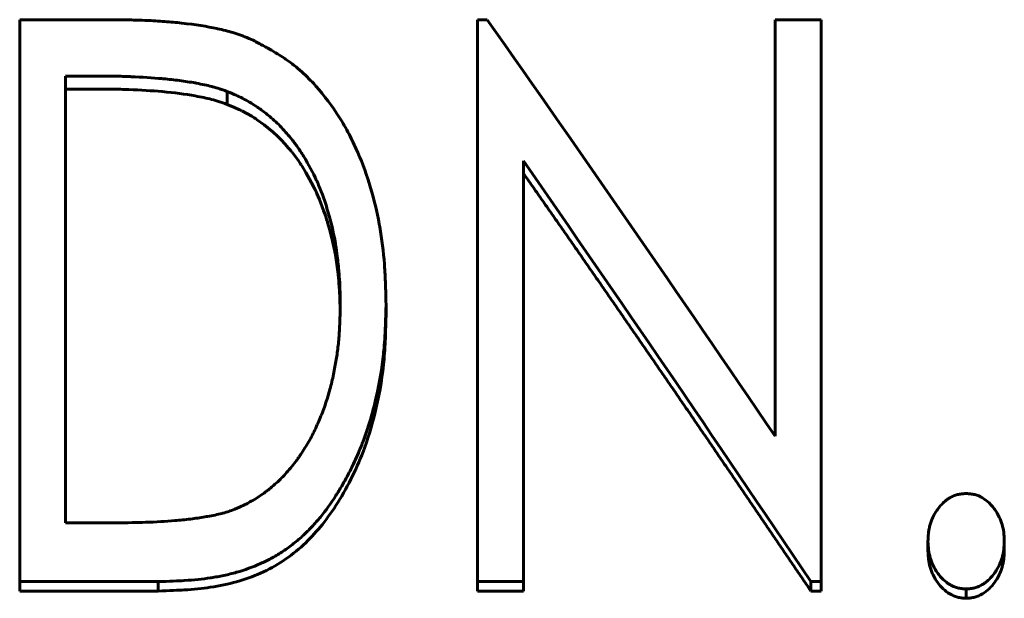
# Model space of a CAD drawing. Header units: millimetres. Extents: x 0 to 420, y 0 to 297.
# Tile 13 of 20: x 113.33 to 120.78, y 183.37 to 187.74. Entities that reach past the tile are written whole.
import ezdxf

# ---------------------------------------------------------------- set-up
doc = ezdxf.new("R2010")
doc.units = ezdxf.units.MM
doc.linetypes.add('K5LT_BASIC', pattern=[0])
doc.layers.add('Системный слой (1)', color=251, linetype='Continuous', true_color=0x6c6c6c)

# ---------------------------------------------------------------- blocks, each defined once
blk = doc.blocks.new('U31')
at = {"layer": 'Системный слой (1)', "color": 150, "linetype": 'K5LT_BASIC', "lineweight": 60, "true_color": 0x0080ff}
for p, q in [((114.9562, 187.0784), (114.9022, 187.1015)), ((114.9899, 187.0632), (114.9562, 187.0784)), ((115.0041, 187.0565), (114.9899, 187.0632)), ((115.0106, 187.0533), (115.0041, 187.0565)), ((115.0136, 187.0518), (115.0106, 187.0533)), ((115.0151, 187.0511), (115.0136, 187.0518)), ((115.0158, 187.0507), (115.0151, 187.0511)), ((115.0162, 187.0505), (115.0158, 187.0507)), ((115.0164, 187.0504), (115.0162, 187.0505)), ((115.0165, 187.0504), (115.0164, 187.0504)), ((115.0488, 187.0332), (115.0165, 187.0504)), ((115.0864, 187.0113), (115.0488, 187.0332)), ((115.1051, 186.9997), (115.0864, 187.0113)), ((115.1144, 186.9937), (115.1051, 186.9997)), ((115.1191, 186.9906), (115.1144, 186.9937)), ((115.1214, 186.9891), (115.1191, 186.9906)), ((115.1226, 186.9883), (115.1214, 186.9891)), ((115.1232, 186.9879), (115.1226, 186.9883)), ((115.1235, 186.9877), (115.1232, 186.9879)), ((115.1236, 186.9876), (115.1235, 186.9877)), ((115.181, 186.9469), (115.1236, 186.9876)), ((115.2488, 186.8912), (115.181, 186.9469)), ((115.2809, 186.8615), (115.2488, 186.8912)), ((115.2965, 186.8461), (115.2809, 186.8615)), ((115.3042, 186.8384), (115.2965, 186.8461)), ((115.308, 186.8344), (115.3042, 186.8384)), ((115.3099, 186.8325), (115.308, 186.8344)), ((115.3108, 186.8315), (115.3099, 186.8325)), ((115.3113, 186.831), (115.3108, 186.8315)), ((115.3115, 186.8307), (115.3113, 186.831)), ((115.3117, 186.8306), (115.3115, 186.8307)), ((115.3379, 186.8025), (115.3117, 186.8306)), ((115.3655, 186.771), (115.3379, 186.8025)), ((115.3788, 186.7552), (115.3655, 186.771)), ((115.3853, 186.7472), (115.3788, 186.7552)), ((115.3885, 186.7432), (115.3853, 186.7472)), ((115.3901, 186.7412), (115.3885, 186.7432)), ((115.3909, 186.7402), (115.3901, 186.7412)), ((115.3913, 186.7397), (115.3909, 186.7402)), ((115.3915, 186.7395), (115.3913, 186.7397)), ((115.3916, 186.7393), (115.3915, 186.7395)), ((115.4119, 186.713), (115.3916, 186.7393)), ((115.4369, 186.6783), (115.4119, 186.713)), ((115.4494, 186.6601), (115.4369, 186.6783)), ((115.4556, 186.6507), (115.4494, 186.6601)), ((115.4587, 186.6459), (115.4556, 186.6507)), ((115.4603, 186.6436), (115.4587, 186.6459)), ((115.4611, 186.6424), (115.4603, 186.6436)), ((115.4615, 186.6418), (115.4611, 186.6424)), ((115.4617, 186.6415), (115.4615, 186.6418)), ((115.4618, 186.6413), (115.4617, 186.6415)), ((115.4964, 186.5858), (115.4618, 186.6413)), ((115.5397, 186.5088), (115.4964, 186.5858)), ((115.5593, 186.4702), (115.5397, 186.5088)), ((115.5686, 186.4509), (115.5593, 186.4702)), ((115.5731, 186.4412), (115.5686, 186.4509)), ((115.5753, 186.4364), (115.5731, 186.4412)), ((115.5764, 186.434), (115.5753, 186.4364)), ((115.577, 186.4327), (115.5764, 186.434)), ((115.5773, 186.4321), (115.577, 186.4327)), ((115.5774, 186.4318), (115.5773, 186.4321)), ((115.5775, 186.4317), (115.5774, 186.4318)), ((115.5986, 186.383), (115.5775, 186.4317)), ((115.6304, 186.2996), (115.5986, 186.383)), ((115.6457, 186.2549), (115.6304, 186.2996)), ((115.6531, 186.2318), (115.6457, 186.2549)), ((115.6568, 186.2201), (115.6531, 186.2318)), ((115.6586, 186.2142), (115.6568, 186.2201)), ((115.6596, 186.2112), (115.6586, 186.2142)), ((115.66, 186.2097), (115.6596, 186.2112)), ((115.6603, 186.209), (115.66, 186.2097)), ((115.6604, 186.2086), (115.6603, 186.209)), ((115.6604, 186.2084), (115.6604, 186.2086)), ((115.675, 186.1587), (115.6604, 186.2084)), ((115.698, 186.0677), (115.675, 186.1587)), ((115.7078, 186.0224), (115.698, 186.0677)), ((115.7122, 185.9998), (115.7078, 186.0224)), ((115.7144, 185.9885), (115.7122, 185.9998)), ((115.7154, 185.9829), (115.7144, 185.9885)), ((115.7159, 185.98), (115.7154, 185.9829)), ((115.7161, 185.9786), (115.7159, 185.98)), ((115.7163, 185.9779), (115.7161, 185.9786)), ((115.7163, 185.9776), (115.7163, 185.9779)), ((115.7164, 185.9774), (115.7163, 185.9776)), ((115.7243, 185.9293), (115.7164, 185.9774)), ((115.7366, 185.8382), (115.7243, 185.9293)), ((115.7418, 185.7904), (115.7366, 185.8382)), ((115.7441, 185.766), (115.7418, 185.7904)), ((115.7453, 185.7537), (115.7441, 185.766)), ((115.7458, 185.7475), (115.7453, 185.7537)), ((115.7461, 185.7444), (115.7458, 185.7475)), ((115.7462, 185.7428), (115.7461, 185.7444)), ((115.7463, 185.742), (115.7462, 185.7428)), ((115.7463, 185.7417), (115.7463, 185.742)), ((115.7463, 185.7415), (115.7463, 185.7417)), ((115.747, 185.733), (115.7463, 185.7415)), ((115.7509, 185.6772), (115.747, 185.733)), ((115.7524, 185.6497), (115.7509, 185.6772)), ((115.753, 185.6361), (115.7524, 185.6497)), ((115.7532, 185.6293), (115.753, 185.6361)), ((115.7534, 185.6259), (115.7532, 185.6293)), ((115.7534, 185.6242), (115.7534, 185.6259)), ((115.7535, 185.6233), (115.7534, 185.6242)), ((115.7535, 185.6229), (115.7535, 185.6233)), ((115.7535, 185.6227), (115.7535, 185.6229)), ((115.7535, 185.6225), (115.7535, 185.6227)), ((115.7552, 185.5516), (115.7535, 185.6225))]:
    blk.add_line(p, q, dxfattribs=at)

msp = doc.modelspace()

# ---------------------------------------------------------------- linework, layer by layer
at = {"layer": 'Системный слой (1)', "color": 150, "linetype": 'K5LT_BASIC', "lineweight": 60, "true_color": 0x0080ff}
for p, q in [((113.3328, 183.4914), (113.3328, 187.7421)), ((113.3328, 187.7421), (114.0143, 187.7421)), ((116.7944, 183.4914), (116.7944, 187.7421)), ((116.7944, 187.7421), (116.8674, 187.7421)), ((119.0444, 187.7421), (119.3905, 187.7421)), ((119.0444, 184.5906), (119.0444, 187.7421)), ((119.3905, 183.4914), (119.3905, 187.7421)), ((113.679, 183.9363), (113.679, 187.3159)), ((113.9062, 187.3159), (113.679, 187.3159)), ((113.9062, 187.2176), (113.679, 187.2176)), ((114.9022, 187.1989), (114.9022, 187.1015)), ((117.1405, 183.4914), (117.1405, 186.6737)), ((116.1021, 185.5884), (116.1021, 185.5024)), ((113.679, 183.9363), (114.0513, 183.9363)), ((120.1982, 183.7974), (120.1982, 183.7243)), ((120.7751, 183.7974), (120.7751, 183.7243)), ((113.3328, 183.4914), (113.3328, 183.4205)), ((114.3785, 183.4914), (113.3328, 183.4914)), ((114.3785, 183.4914), (114.3785, 183.4205)), ((116.7944, 183.4914), (116.7944, 183.4205)), ((117.1405, 183.4914), (116.7944, 183.4914)), ((117.1405, 183.4914), (117.1405, 183.4205)), ((119.3121, 183.4914), (119.3121, 183.4205)), ((119.3905, 183.4914), (119.3121, 183.4914)), ((119.3905, 183.4914), (119.3905, 183.4205)), ((114.3785, 183.4205), (113.3328, 183.4205)), ((117.1405, 183.4205), (116.7944, 183.4205)), ((119.3905, 183.4205), (119.3121, 183.4205)), ((120.4867, 183.4357), (120.4867, 183.3651))]:
    msp.add_line(p, q, dxfattribs=at)
for points, knots in [([(114.0143, 187.7421), (114.0938, 187.7414), (114.1537, 187.7406), (114.1962, 187.7395), (114.199, 187.7395), (114.2277, 187.7387), (114.2533, 187.7379), (114.2814, 187.7367), (114.2839, 187.7366), (114.3366, 187.7344), (114.4299, 187.729), (114.5151, 187.7212), (114.5563, 187.7166), (114.5573, 187.7165), (114.661, 187.7048), (114.7494, 187.6909), (114.8253, 187.6744), (114.8261, 187.6742), (114.8697, 187.6646), (114.9085, 187.6548), (114.9489, 187.6428), (114.9536, 187.6414), (114.9788, 187.6336), (114.9987, 187.6267), (115.02, 187.6187), (115.0218, 187.618), (115.0367, 187.6123), (115.0575, 187.6039), (115.0852, 187.5925)], [0, 0, 0, 0, 0.1640625, 0.1640625, 0.171875, 0.171875, 0.2421875, 0.2421875, 0.25, 0.25, 0.375, 0.4960937, 0.4960937, 0.5, 0.5, 0.7460937, 0.7460937, 0.75, 0.75, 0.859375, 0.859375, 0.875, 0.875, 0.9335937, 0.9335937, 0.9375, 0.9375, 0.9999991, 0.9999991, 0.9999991, 0.9999991]), ([(115.0852, 187.5925), (115.1155, 187.5766), (115.142, 187.5626), (115.1758, 187.5443), (115.1958, 187.5334), (115.2121, 187.5243), (115.2197, 187.5201), (115.2198, 187.52), (115.2638, 187.4951), (115.3022, 187.4716), (115.3407, 187.4456), (115.3451, 187.4426), (115.3889, 187.4122), (115.4269, 187.3819), (115.4828, 187.3315), (115.5173, 187.2985), (115.5511, 187.2626), (115.5689, 187.2427), (115.5714, 187.24), (115.637, 187.1659), (115.6951, 187.0884), (115.7739, 186.9634), (115.8221, 186.8799), (115.865, 186.791), (115.8858, 186.7437), (115.8873, 186.7405), (115.9255, 186.6527), (115.9882, 186.4793), (116.0331, 186.2897), (116.0518, 186.1877), (116.053, 186.1809), (116.0705, 186.0819), (116.0823, 185.9877), (116.0896, 185.8892), (116.0898, 185.8857), (116.0916, 185.8613), (116.0944, 185.8157), (116.0966, 185.7648), (116.0976, 185.7376), (116.0977, 185.7364), (116.0989, 185.7032), (116.1004, 185.654), (116.1021, 185.5884)], [0, 0, 0, 0, 0.03125, 0.03125, 0.046875, 0.061523, 0.061523, 0.0625, 0.0625, 0.117188, 0.117188, 0.125, 0.125, 0.1875, 0.1875, 0.21875, 0.246094, 0.246094, 0.25, 0.25, 0.375, 0.375, 0.4375, 0.496094, 0.496094, 0.5, 0.5, 0.625, 0.742188, 0.742188, 0.75, 0.75, 0.871094, 0.871094, 0.875, 0.875, 0.90625, 0.936523, 0.936523, 0.9375, 0.9375, 1, 1, 1, 1]), ([(114.9022, 187.1989), (114.8892, 187.2036), (114.8677, 187.2111), (114.8518, 187.2165), (114.8448, 187.2188), (114.8444, 187.2189), (114.8259, 187.2249), (114.8084, 187.2301), (114.788, 187.2355), (114.7851, 187.2362), (114.7499, 187.2452), (114.7118, 187.2535), (114.6658, 187.2621), (114.6624, 187.2627), (114.6221, 187.2701), (114.5451, 187.2821), (114.4611, 187.2914), (114.4159, 187.2955), (114.4127, 187.2957), (114.3364, 187.3024), (114.2581, 187.3074), (114.1696, 187.3111), (114.1637, 187.3114), (114.1181, 187.3132), (114.0774, 187.3143), (114.035, 187.3149), (114.0332, 187.315), (114.0044, 187.3154), (113.9623, 187.3157), (113.9062, 187.3159)], [0, 0, 0, 0, 0.03125, 0.058594, 0.058594, 0.0625, 0.0625, 0.117188, 0.117188, 0.125, 0.125, 0.242188, 0.242188, 0.25, 0.25, 0.375, 0.492188, 0.492188, 0.5, 0.5, 0.734375, 0.734375, 0.75, 0.75, 0.871094, 0.871094, 0.875, 0.875, 1, 1, 1, 1]), ([(114.9022, 187.1015), (114.8761, 187.1107), (114.8563, 187.1175), (114.8431, 187.1218), (114.8234, 187.1281), (114.8034, 187.1339), (114.7829, 187.1391), (114.7476, 187.148), (114.7067, 187.1567), (114.66, 187.1652), (114.5842, 187.1791), (114.5009, 187.1899), (114.4102, 187.1978), (114.3314, 187.2047), (114.2474, 187.2099), (114.1585, 187.2134), (114.1166, 187.215), (114.0746, 187.2161), (114.0323, 187.2167), (114.0042, 187.2171), (113.9622, 187.2174), (113.9062, 187.2176)], [0, 0, 0, 0, 0.0625, 0.0625, 0.0625, 0.125, 0.125, 0.125, 0.25, 0.25, 0.25, 0.5, 0.5, 0.5, 0.75, 0.75, 0.75, 0.875, 0.875, 0.875, 1, 1, 1, 1]), ([(115.7559, 185.5892), (115.7556, 185.6159), (115.7552, 185.6393), (115.7546, 185.6693), (115.7542, 185.6865), (115.7538, 185.7007), (115.7535, 185.7076), (115.7535, 185.7081), (115.7525, 185.7386), (115.7509, 185.7684), (115.748, 185.8087), (115.7472, 185.8183), (115.7427, 185.8718), (115.7352, 185.9439), (115.7256, 186.0111), (115.7195, 186.0483), (115.7181, 186.057), (115.7037, 186.1388), (115.6865, 186.2115), (115.6634, 186.2896), (115.662, 186.2941), (115.6476, 186.3415), (115.6227, 186.4161), (115.5959, 186.4826), (115.5812, 186.516), (115.5795, 186.5198), (115.5496, 186.586), (115.5166, 186.6476), (115.473, 186.7178), (115.4676, 186.7263), (115.4501, 186.7534), (115.4326, 186.7793), (115.4151, 186.8034), (115.4034, 186.8191), (115.3978, 186.8264), (115.3794, 186.8496), (115.3666, 186.865), (115.34, 186.8957), (115.3258, 186.9112), (115.2836, 186.9557), (115.2315, 187.0046), (115.1745, 187.0486), (115.1408, 187.0726), (115.1325, 187.0783), (115.106, 187.0961), (115.0715, 187.1178), (115.0368, 187.137), (115.0188, 187.1463), (115.0173, 187.147), (114.9913, 187.1603), (114.9532, 187.1775), (114.9022, 187.1989)], [0, 0, 0, 0, 0.03125, 0.03125, 0.046875, 0.0605469, 0.0605469, 0.0625, 0.0625, 0.109375, 0.109375, 0.125, 0.125, 0.1875, 0.234375, 0.234375, 0.25, 0.25, 0.3671875, 0.3671875, 0.375, 0.375, 0.4375, 0.4921875, 0.4921875, 0.5, 0.5, 0.609375, 0.609375, 0.625, 0.625, 0.65625, 0.671875, 0.671875, 0.6875, 0.6875, 0.71875, 0.71875, 0.75, 0.75, 0.8125, 0.859375, 0.859375, 0.875, 0.875, 0.90625, 0.9355469, 0.9355469, 0.9375, 0.9375, 0.9999994, 0.9999994, 0.9999994, 0.9999994]), ([(116.1021, 185.5884), (116.101, 185.5468), (116.1, 185.5103), (116.0985, 185.4635), (116.098, 185.4492), (116.0972, 185.4296), (116.0968, 185.4181), (116.0963, 185.4076), (116.0961, 185.4023), (116.0961, 185.4021), (116.0945, 185.3667), (116.0909, 185.3052), (116.0861, 185.2493), (116.0832, 185.2208), (116.0829, 185.2176), (116.0711, 185.1057), (116.0531, 184.9974), (116.025, 184.8733), (116.0214, 184.8581), (116.002, 184.7785), (115.9758, 184.6861), (115.9453, 184.5982), (115.924, 184.5406), (115.9122, 184.5106), (115.8815, 184.4373), (115.8617, 184.3939), (115.8335, 184.3367), (115.8259, 184.3218), (115.8033, 184.2783), (115.7742, 184.2253), (115.7437, 184.1749), (115.7271, 184.1487), (115.7252, 184.1458), (115.6855, 184.084), (115.6464, 184.0299), (115.5852, 183.9552), (115.5461, 183.9104), (115.5056, 183.8693), (115.4836, 183.8484), (115.4811, 183.846), (115.4537, 183.8204), (115.4288, 183.7989), (115.3778, 183.7584), (115.352, 183.7397), (115.2982, 183.7041), (115.2461, 183.6727), (115.1906, 183.6449), (115.1603, 183.6309), (115.1562, 183.6291), (115.0957, 183.602), (115.0356, 183.5803), (114.9408, 183.5533), (114.878, 183.5377), (114.8122, 183.5256), (114.7775, 183.5202), (114.775, 183.5198), (114.7156, 183.5109), (114.6511, 183.5043), (114.5786, 183.4998), (114.577, 183.4997), (114.5326, 183.4969), (114.4666, 183.4942), (114.3785, 183.4914)], [0, 0, 0, 0, 0.03125, 0.03125, 0.046875, 0.046875, 0.054688, 0.061523, 0.061523, 0.0625, 0.0625, 0.09375, 0.121094, 0.121094, 0.125, 0.125, 0.234375, 0.234375, 0.25, 0.25, 0.3125, 0.34375, 0.34375, 0.375, 0.375, 0.421875, 0.421875, 0.4375, 0.4375, 0.46875, 0.496094, 0.496094, 0.5, 0.5, 0.5625, 0.5625, 0.59375, 0.621094, 0.621094, 0.625, 0.625, 0.65625, 0.65625, 0.6875, 0.6875, 0.71875, 0.746094, 0.746094, 0.75, 0.75, 0.8125, 0.8125, 0.84375, 0.873047, 0.873047, 0.875, 0.875, 0.936523, 0.936523, 0.9375, 0.9375, 1, 1, 1, 1]), ([(114.9771, 184.0463), (115.0007, 184.0575), (115.0215, 184.0674), (115.0356, 184.0744), (115.0386, 184.0758), (115.0414, 184.0772), (115.0575, 184.0854), (115.0706, 184.0923), (115.0995, 184.1084), (115.1154, 184.1179), (115.1477, 184.1387), (115.1719, 184.1553), (115.1959, 184.1734), (115.2119, 184.1859), (115.2202, 184.1925), (115.2439, 184.2119), (115.2589, 184.2248), (115.287, 184.2502), (115.3001, 184.2627), (115.3253, 184.2883), (115.3507, 184.3155), (115.3764, 184.346), (115.4023, 184.3782), (115.4134, 184.3927), (115.4306, 184.4158), (115.4362, 184.4236), (115.4474, 184.4393), (115.4531, 184.4475), (115.4689, 184.4706), (115.4894, 184.5021), (115.5089, 184.5351), (115.5278, 184.5689), (115.5371, 184.5863), (115.5626, 184.6362), (115.5946, 184.7043), (115.6227, 184.7757), (115.6489, 184.8487), (115.6601, 184.8836), (115.6809, 184.9562), (115.69, 184.9925), (115.7072, 185.0702), (115.7147, 185.1077), (115.7273, 185.1802), (115.7324, 185.2146), (115.7412, 185.2873), (115.7457, 185.3342), (115.7489, 185.3828), (115.7497, 185.3951), (115.7498, 185.3973), (115.7502, 185.4039), (115.7504, 185.409), (115.7514, 185.4288), (115.7521, 185.4449), (115.754, 185.4981), (115.7551, 185.5403), (115.7559, 185.5892)], [0, 0, 0, 0, 0.03125, 0.035156, 0.035156, 0.039062, 0.039062, 0.0625, 0.0625, 0.09375, 0.09375, 0.125, 0.140625, 0.140625, 0.15625, 0.15625, 0.1875, 0.1875, 0.21875, 0.21875, 0.25, 0.28125, 0.28125, 0.3125, 0.3125, 0.328125, 0.328125, 0.34375, 0.34375, 0.375, 0.40625, 0.40625, 0.4375, 0.4375, 0.5, 0.5625, 0.5625, 0.625, 0.625, 0.6875, 0.6875, 0.75, 0.75, 0.8125, 0.8125, 0.875, 0.890625, 0.890625, 0.894531, 0.894531, 0.90625, 0.90625, 0.9375, 0.9375, 1, 1, 1, 1]), ([(116.1021, 185.5024), (116.0999, 185.4198), (116.0979, 185.3578), (116.096, 185.3164), (116.0929, 185.2483), (116.0884, 185.1863), (116.0825, 185.1305), (116.0695, 185.0079), (116.0478, 184.885), (116.0175, 184.7616), (115.9927, 184.6603), (115.9629, 184.5643), (115.9281, 184.4735), (115.901, 184.4026), (115.8704, 184.3332), (115.8363, 184.2654), (115.8008, 184.1949), (115.763, 184.1286), (115.7229, 184.0666), (115.6481, 183.951), (115.5665, 183.852), (115.4781, 183.7697), (115.4294, 183.7244), (115.3784, 183.6843), (115.3251, 183.6493), (115.2714, 183.614), (115.2138, 183.5827), (115.1526, 183.5555), (115.0389, 183.505), (114.9124, 183.4693), (114.7732, 183.4484), (114.7148, 183.4397), (114.6492, 183.4331), (114.5764, 183.4286), (114.5327, 183.4259), (114.4668, 183.4232), (114.3785, 183.4205)], [0, 0, 0, 0, 0.0625, 0.0625, 0.0625, 0.125, 0.125, 0.125, 0.25, 0.25, 0.25, 0.35, 0.35, 0.35, 0.425, 0.425, 0.425, 0.5, 0.5, 0.5, 0.625, 0.625, 0.625, 0.6875, 0.6875, 0.6875, 0.75, 0.75, 0.75, 0.875, 0.875, 0.875, 0.9375, 0.9375, 0.9375, 1, 1, 1, 1]), ([(120.1982, 183.7974), (120.1988, 183.8115), (120.1995, 183.8237), (120.2005, 183.8395), (120.2011, 183.8479), (120.2018, 183.855), (120.2022, 183.8587), (120.2022, 183.8591), (120.2036, 183.8711), (120.2052, 183.8816), (120.2092, 183.9023), (120.2116, 183.9122), (120.2203, 183.943), (120.2343, 183.98), (120.2541, 184.0144), (120.2662, 184.032), (120.2676, 184.034), (120.2831, 184.0557), (120.2977, 184.0727), (120.3208, 184.0947), (120.3347, 184.1065), (120.3492, 184.1166), (120.3576, 184.1219), (120.3594, 184.123), (120.3715, 184.1301), (120.3862, 184.1375), (120.4014, 184.1432), (120.4115, 184.1466), (120.417, 184.1482), (120.4307, 184.1517), (120.4407, 184.1535), (120.4525, 184.155), (120.4536, 184.1551), (120.4612, 184.156), (120.4721, 184.1569), (120.4867, 184.158)], [0.0000042, 0.0000042, 0.0000042, 0.0000042, 0.0625, 0.0625, 0.09375, 0.1171875, 0.1171875, 0.125, 0.125, 0.1875, 0.1875, 0.25, 0.25, 0.375, 0.484375, 0.484375, 0.5, 0.5, 0.625, 0.625, 0.6875, 0.734375, 0.734375, 0.75, 0.75, 0.8125, 0.84375, 0.84375, 0.875, 0.875, 0.9335938, 0.9335938, 0.9375, 0.9375, 1, 1, 1, 1]), ([(120.4867, 184.158), (120.5003, 184.157), (120.5107, 184.1561), (120.5184, 184.1552), (120.5186, 184.1552), (120.5252, 184.1544), (120.5309, 184.1536), (120.5416, 184.1517), (120.5463, 184.1507), (120.562, 184.1468), (120.5798, 184.1408), (120.597, 184.1325), (120.6066, 184.1272), (120.6092, 184.1256), (120.6284, 184.1141), (120.6446, 184.1016), (120.6677, 184.0795), (120.6788, 184.0676), (120.6895, 184.0545), (120.6966, 184.0454), (120.7002, 184.0405), (120.7293, 183.9995), (120.7479, 183.9612), (120.7642, 183.9042), (120.768, 183.8849), (120.7706, 183.8631), (120.7709, 183.8613), (120.7725, 183.8465), (120.7739, 183.8255), (120.7751, 183.7974)], [0, 0, 0, 0, 0.0585938, 0.0585938, 0.0625, 0.0625, 0.09375, 0.09375, 0.125, 0.125, 0.1875, 0.234375, 0.234375, 0.25, 0.25, 0.375, 0.375, 0.4375, 0.46875, 0.46875, 0.5, 0.5, 0.75, 0.75, 0.8671875, 0.8671875, 0.875, 0.875, 0.9999959, 0.9999959, 0.9999959, 0.9999959]), ([(114.0513, 183.9363), (114.1503, 183.9368), (114.2276, 183.9381), (114.284, 183.94), (114.2845, 183.94), (114.3629, 183.9428), (114.4363, 183.947), (114.5106, 183.9532), (114.5148, 183.9536), (114.5599, 183.9575), (114.6362, 183.9658), (114.71, 183.9769), (114.7475, 183.9833), (114.7495, 183.9836), (114.7932, 183.9913), (114.8292, 183.9989), (114.8625, 184.0076), (114.8642, 184.0081), (114.8844, 184.0135), (114.9019, 184.0189), (114.9201, 184.0251), (114.9216, 184.0257), (114.9346, 184.0302), (114.9528, 184.037), (114.9771, 184.0463)], [0, 0, 0, 0, 0.2460938, 0.2460938, 0.25, 0.25, 0.484375, 0.484375, 0.5, 0.5, 0.625, 0.7421875, 0.7421875, 0.75, 0.75, 0.8671875, 0.8671875, 0.875, 0.875, 0.9335938, 0.9335938, 0.9375, 0.9375, 0.9999988, 0.9999988, 0.9999988, 0.9999988]), ([(120.4867, 183.4357), (120.4731, 183.4366), (120.4627, 183.4375), (120.455, 183.4383), (120.4548, 183.4384), (120.4422, 183.4398), (120.4318, 183.4418), (120.4121, 183.4471), (120.3948, 183.4531), (120.3773, 183.4617), (120.3673, 183.4673), (120.3645, 183.4689), (120.3449, 183.4805), (120.3285, 183.493), (120.3053, 183.5151), (120.2941, 183.5269), (120.2835, 183.54), (120.2766, 183.549), (120.2729, 183.5539), (120.2573, 183.5761), (120.2465, 183.5945), (120.2282, 183.6325), (120.2206, 183.6526), (120.2095, 183.6912), (120.2056, 183.7105), (120.2029, 183.7318), (120.2027, 183.7336), (120.201, 183.7484), (120.1995, 183.7694), (120.1982, 183.7974)], [0, 0, 0, 0, 0.058594, 0.058594, 0.0625, 0.0625, 0.125, 0.125, 0.1875, 0.234375, 0.234375, 0.25, 0.25, 0.375, 0.375, 0.4375, 0.46875, 0.46875, 0.5, 0.5, 0.625, 0.625, 0.75, 0.75, 0.867188, 0.867188, 0.875, 0.875, 1, 1, 1, 1]), ([(120.7751, 183.7974), (120.7745, 183.7834), (120.7738, 183.7712), (120.7727, 183.7555), (120.772, 183.7471), (120.7714, 183.74), (120.771, 183.7363), (120.7709, 183.7359), (120.7682, 183.7126), (120.7642, 183.692), (120.753, 183.6532), (120.7451, 183.6333), (120.7268, 183.5965), (120.7175, 183.5804), (120.7059, 183.5631), (120.7046, 183.5612), (120.6897, 183.5399), (120.6755, 183.523), (120.6524, 183.5009), (120.6386, 183.4889), (120.6239, 183.4785), (120.6152, 183.4729), (120.6133, 183.4717), (120.6011, 183.4643), (120.5863, 183.4566), (120.5714, 183.4508), (120.5614, 183.4473), (120.5561, 183.4456), (120.5425, 183.442), (120.5326, 183.4401), (120.5208, 183.4386), (120.5197, 183.4385), (120.5121, 183.4376), (120.5013, 183.4367), (120.4867, 183.4357)], [0, 0, 0, 0, 0.0625, 0.0625, 0.09375, 0.117188, 0.117188, 0.125, 0.125, 0.25, 0.25, 0.375, 0.375, 0.484375, 0.484375, 0.5, 0.5, 0.625, 0.625, 0.6875, 0.734375, 0.734375, 0.75, 0.75, 0.8125, 0.84375, 0.84375, 0.875, 0.875, 0.933594, 0.933594, 0.9375, 0.9375, 1, 1, 1, 1]), ([(120.4867, 183.3651), (120.4722, 183.3661), (120.4613, 183.367), (120.4541, 183.3679), (120.4423, 183.3693), (120.4316, 183.3712), (120.4219, 183.3738), (120.4023, 183.379), (120.3824, 183.3876), (120.3623, 183.3994), (120.3275, 183.4199), (120.2966, 183.4491), (120.2698, 183.4869), (120.2449, 183.5221), (120.2266, 183.5599), (120.2149, 183.6003), (120.2092, 183.62), (120.2051, 183.6405), (120.2026, 183.6618), (120.201, 183.6756), (120.1995, 183.6964), (120.1982, 183.7243)], [0, 0, 0, 0, 0.0625, 0.0625, 0.0625, 0.125, 0.125, 0.125, 0.25, 0.25, 0.25, 0.5, 0.5, 0.5, 0.75, 0.75, 0.75, 0.875, 0.875, 0.875, 1, 1, 1, 1]), ([(120.7751, 183.7243), (120.7738, 183.6965), (120.7724, 183.6757), (120.7708, 183.6618), (120.7682, 183.6401), (120.7642, 183.6196), (120.7586, 183.6004), (120.753, 183.5811), (120.7452, 183.5616), (120.7353, 183.5418), (120.7256, 183.5224), (120.7148, 183.5042), (120.7029, 183.4874), (120.6765, 183.4498), (120.6459, 183.4205), (120.6109, 183.3994), (120.5914, 183.3877), (120.5715, 183.3791), (120.5514, 183.3738), (120.542, 183.3713), (120.5313, 183.3693), (120.5193, 183.3679), (120.5123, 183.3671), (120.5014, 183.3661), (120.4867, 183.3651)], [0, 0, 0, 0, 0.125, 0.125, 0.125, 0.25, 0.25, 0.25, 0.375, 0.375, 0.375, 0.5, 0.5, 0.5, 0.75, 0.75, 0.75, 0.875, 0.875, 0.875, 0.9375, 0.9375, 0.9375, 1, 1, 1, 1])]:
    msp.add_open_spline(points, degree=3, knots=knots, dxfattribs=at)
for points, degree in [([(116.8674, 187.7421), (117.5931, 186.712), (118.3187, 185.6599), (119.0444, 184.5906)], 3), ([(119.3121, 183.4914), (118.5882, 184.5692), (117.8644, 185.6316), (117.1405, 186.6737)], 3), ([(119.3121, 183.4205), (118.7692, 184.223), (118.2263, 185.018), (117.6834, 185.804), (117.1405, 186.58)], 4)]:
    msp.add_open_spline(points, degree=degree, dxfattribs=at)

# ---------------------------------------------------------------- block references
at = {"layer": 'Системный слой (1)'}
msp.add_blockref('U31', (0, 0), dxfattribs=at)

doc.saveas('drawing.dxf')
